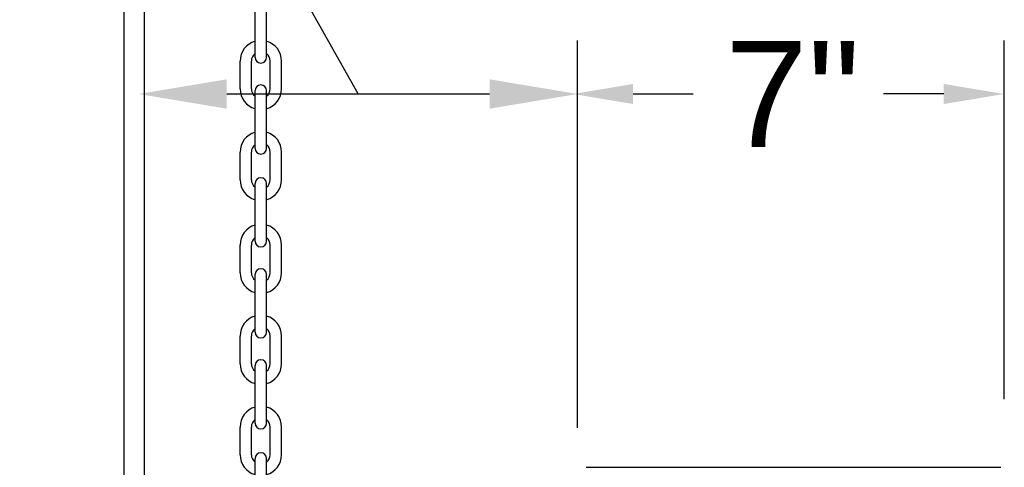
# Model space of a CAD drawing. Header units: inches. Extents: x 170 to 312, y 215 to 248.
# Tile 100 of 216: x 206.354 to 207.223, y 222.711 to 223.107. Entities that reach past the tile are written whole.
import ezdxf

# ---------------------------------------------------------------- set-up
doc = ezdxf.new("R2010")
doc.units = ezdxf.units.IN
doc.header["$LTSCALE"] = 0.25
doc.header["$MEASUREMENT"] = 0
for name, color, linetype in [('ANNOTATIONS', 1, 'Continuous'), ('STANDARD MOTOR LH', 7, 'Continuous'), ('STANDARD MOTOR RH', 7, 'Continuous')]:
    doc.layers.add(name, color=color, linetype=linetype)
doc.styles.add('ARIAL', font='arial.ttf', dxfattribs={"height": 0.09375})
doc.styles.add('ROMANS', font='Romans', dxfattribs={"height": 0.09375})
doc.styles.get("Standard").update_dxf_attribs({"font": 'romans.shx'})
doc.dimstyles.get("Standard").update_dxf_attribs({"dimscale": 60, "dimtxt": 0.0833, "dimasz": 0.0833, "dimexe": 0.0833, "dimexo": 0.04, "dimgap": 0.09, "dimtad": 0, "dimtih": 1, "dimtoh": 1, "dimdec": 4, "dimzin": 1, "dimdsep": 46, "dimlunit": 4, "dimtxsty": 'Standard', "dimcen": 0.09, "dimclrt": 150, "dimadec": 4, "dimazin": 2, "dimtfac": 1, "dimtdec": 0, "dimtofl": 0, "dimtmove": 0, "dimatfit": 3, "dimfxl": 1, "dimtolj": 1, "dimtzin": 0, "dimlwd": -1, "dimlwe": -1, "dimarcsym": 1})

msp = doc.modelspace()

# ---------------------------------------------------------------- linework, layer by layer
at = {"layer": 'ANNOTATIONS'}
for p, q in [((206.84604, 222.74634), (206.84604, 223.08815)), ((207.22258, 222.77145), (207.22258, 223.08815)), ((206.53634, 223.04101), (206.76838, 223.04101)), ((206.89496, 223.04101), (206.9481, 223.04101)), ((207.16914, 223.04101), (207.116, 223.04101))]:
    msp.add_line(p, q, dxfattribs=at)
for points in [[(206.53634, 223.02807), (206.53634, 223.05396), (206.45867, 223.04101)], [(206.76838, 223.02807), (206.76838, 223.05396), (206.84604, 223.04101)], [(206.89496, 223.04987), (206.89496, 223.03216), (206.84182, 223.04101)], [(207.16914, 223.04987), (207.16914, 223.03216), (207.22228, 223.04101)]]:
    msp.add_solid(points, dxfattribs=at)
at = {"layer": 'STANDARD MOTOR LH'}
msp.add_line((206.85344, 222.7114), (207.21941, 222.7114), dxfattribs=at)
at = {"layer": 'STANDARD MOTOR RH'}
for p, q in [((206.44548, 223.69476), (206.44548, 220.41351)), ((206.46336, 223.69476), (206.46336, 220.41351)), ((206.5614, 223.07334), (206.5614, 223.12438)), ((206.57141, 223.07334), (206.57141, 223.12438)), ((206.54809, 223.04562), (206.54809, 223.07004)), ((206.5581, 223.04562), (206.5581, 223.07004)), ((206.57471, 223.04562), (206.57471, 223.07004)), ((206.58472, 223.04562), (206.58472, 223.07004)), ((206.5614, 222.993), (206.5614, 223.04404)), ((206.57141, 222.993), (206.57141, 223.04404)), ((206.54809, 222.96528), (206.54809, 222.9897)), ((206.5581, 222.96528), (206.5581, 222.9897)), ((206.57471, 222.96528), (206.57471, 222.9897)), ((206.58472, 222.96528), (206.58472, 222.9897)), ((206.5614, 222.91095), (206.5614, 222.96199)), ((206.57141, 222.91095), (206.57141, 222.96199)), ((206.54809, 222.88324), (206.54809, 222.90765)), ((206.5581, 222.88324), (206.5581, 222.90765)), ((206.57471, 222.88324), (206.57471, 222.90765)), ((206.58472, 222.88324), (206.58472, 222.90765)), ((206.5614, 222.83061), (206.5614, 222.88165)), ((206.57141, 222.83061), (206.57141, 222.88165)), ((206.54809, 222.8029), (206.54809, 222.82732)), ((206.5581, 222.8029), (206.5581, 222.82732)), ((206.57471, 222.8029), (206.57471, 222.82732)), ((206.58472, 222.8029), (206.58472, 222.82732)), ((206.5614, 222.75027), (206.5614, 222.80131)), ((206.57141, 222.75027), (206.57141, 222.80131)), ((206.54809, 222.72256), (206.54809, 222.74698)), ((206.5581, 222.72256), (206.5581, 222.74698)), ((206.57471, 222.72256), (206.57471, 222.74698)), ((206.58472, 222.72256), (206.58472, 222.74698)), ((206.5614, 222.66822), (206.5614, 222.71926)), ((206.57141, 222.66822), (206.57141, 222.71926))]:
    msp.add_line(p, q, dxfattribs=at)
for centre, radius, start, end in [((206.56641, 223.07004), 0.01831, 105.86272, 180), ((206.56641, 223.07004), 0.01831, 0, 74.13728), ((206.56641, 223.07004), 0.0083, 127.08084, 180), ((206.56641, 223.07004), 0.0083, 0, 52.91916), ((206.56641, 223.07334), 0.00501, 180, 0), ((206.56641, 223.04404), 0.00501, 0, 180), ((206.56641, 223.04562), 0.01831, 180, 254.13728), ((206.56641, 223.04562), 0.0083, 180, 232.91916), ((206.56641, 223.04562), 0.01831, 285.86272, 0), ((206.56641, 223.04562), 0.0083, 307.08084, 0), ((206.56641, 222.9897), 0.01831, 105.86272, 180), ((206.56641, 222.9897), 0.01831, 0, 74.13728), ((206.56641, 222.9897), 0.0083, 127.08084, 180), ((206.56641, 222.993), 0.00501, 180, 0), ((206.56641, 222.9897), 0.0083, 0, 52.91916), ((206.56641, 222.96528), 0.01831, 180, 254.13728), ((206.56641, 222.96528), 0.0083, 180, 232.91916), ((206.56641, 222.96199), 0.00501, 0, 180), ((206.56641, 222.96528), 0.01831, 285.86272, 0), ((206.56641, 222.96528), 0.0083, 307.08084, 0), ((206.56641, 222.90765), 0.01831, 105.86272, 180), ((206.56641, 222.90765), 0.01831, 0, 74.13728), ((206.56641, 222.90765), 0.0083, 127.08084, 180), ((206.56641, 222.91095), 0.00501, 180, 0), ((206.56641, 222.90765), 0.0083, 0, 52.91916), ((206.56641, 222.88165), 0.00501, 0, 180), ((206.56641, 222.88324), 0.01831, 180, 254.13728), ((206.56641, 222.88324), 0.0083, 180, 232.91916), ((206.56641, 222.88324), 0.01831, 285.86272, 0), ((206.56641, 222.88324), 0.0083, 307.08084, 0), ((206.56641, 222.82732), 0.01831, 105.86272, 180), ((206.56641, 222.82732), 0.01831, 0, 74.13728), ((206.56641, 222.82732), 0.0083, 127.08084, 180), ((206.56641, 222.82732), 0.0083, 0, 52.91916), ((206.56641, 222.83061), 0.00501, 180, 0), ((206.56641, 222.80131), 0.00501, 0, 180), ((206.56641, 222.8029), 0.01831, 180, 254.13728), ((206.56641, 222.8029), 0.0083, 180, 232.91916), ((206.56641, 222.8029), 0.01831, 285.86272, 0), ((206.56641, 222.8029), 0.0083, 307.08084, 0), ((206.56641, 222.74698), 0.01831, 105.86272, 180), ((206.56641, 222.74698), 0.01831, 0, 74.13728), ((206.56641, 222.74698), 0.0083, 127.08084, 180), ((206.56641, 222.74698), 0.0083, 0, 52.91916), ((206.56641, 222.75027), 0.00501, 180, 0), ((206.56641, 222.72256), 0.01831, 180, 254.13728), ((206.56641, 222.72256), 0.0083, 180, 232.91916), ((206.56641, 222.71926), 0.00501, 0, 180), ((206.56641, 222.72256), 0.01831, 285.86272, 0), ((206.56641, 222.72256), 0.0083, 307.08084, 0)]:
    msp.add_arc(centre, radius, start, end, dxfattribs=at)

# ---------------------------------------------------------------- texts
at = {"layer": 'ANNOTATIONS', "insert": (206.97621, 223.04101), "char_height": 0.09375, "attachment_point": 4, "style": 'ARIAL'}
msp.add_mtext('7"', dxfattribs=at)

# ---------------------------------------------------------------- leaders
at = {"layer": 'ANNOTATIONS', "has_arrowhead": 0}
msp.add_leader([(206.65236, 223.04101), (206.44941, 223.40194), (206.35361, 223.40194)], dimstyle='Standard', override={"dimtxt": 0.09375, "dimasz": 0.09375, "dimexe": 0.046875, "dimgap": 0.09, "dimtad": 0, "dimtih": 0, "dimtoh": 0, "dimtxsty": 'ROMANS'}, dxfattribs=at)

doc.saveas('drawing.dxf')
